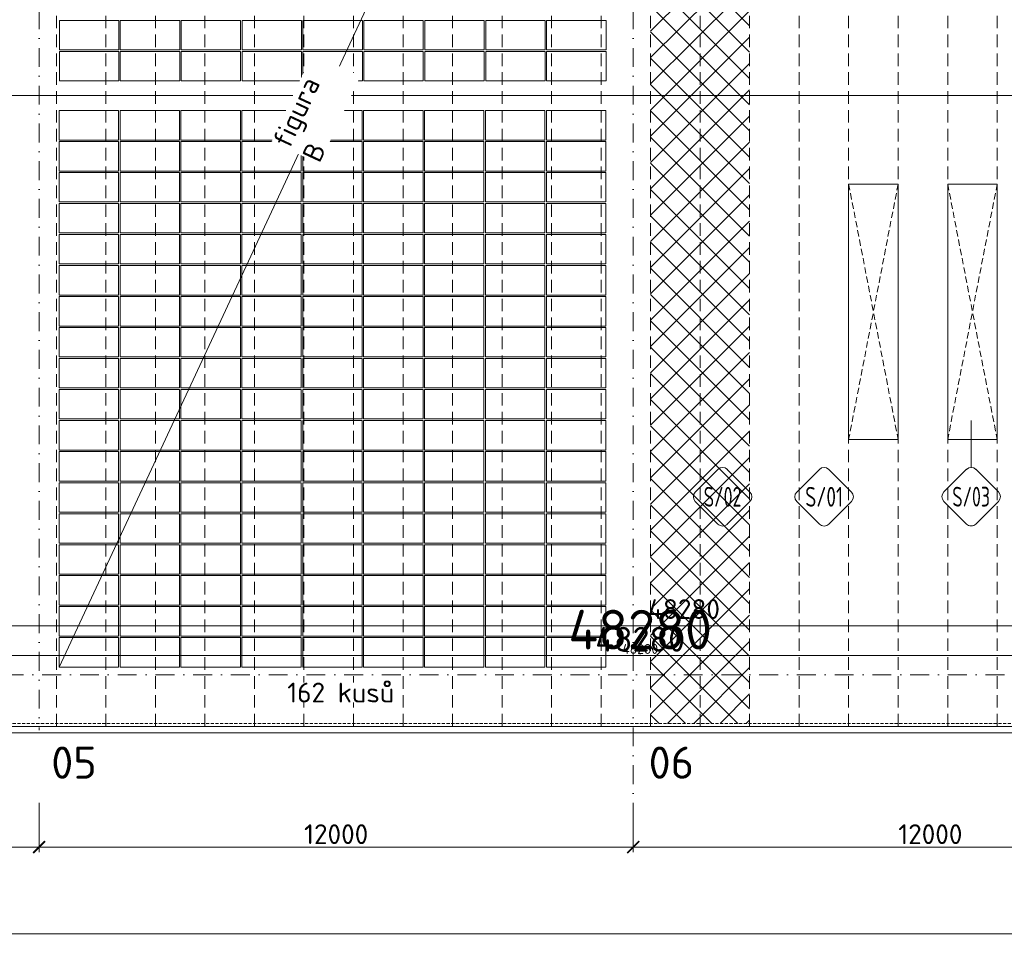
# Model space of a CAD drawing. Header units: millimetres. Extents: x -725694 to 5289369, y -1488057 to 2187451.
# Tile 167 of 256: x 41609 to 61494, y 144642 to 163230. Entities that reach past the tile are written whole.
import ezdxf
from ezdxf.enums import TextEntityAlignment as Align

# ---------------------------------------------------------------- set-up
doc = ezdxf.new("R2010")
doc.units = ezdxf.units.MM
for name, pattern in [('CENTERX2', [101.6, 63.5, -12.7, 12.7, -12.7]), ('DASHDOT', [25.4, 12.7, -6.35, 0, -6.35]), ('DASHED', [19.05, 12.7, -6.35]), ('HIDDEN', [9.525, 6.35, -3.175]), ('ČÁRKOVANÁ', [19.05, 12.7, -6.35])]:
    doc.linetypes.add(name, pattern=pattern)
doc.layers.get('Defpoints').update_dxf_attribs({"color": 8})
for name, color, linetype, lineweight in [('___FVE_návrh var.2', 6, 'Continuous', 5), ('A99_N_kce-pod', 7, 'DASHED', 20), ('A99_N_kce-pohl', 1, 'Continuous', 9), ('A99_N_koty-200', 5, 'Continuous', 5), ('A99_N_koty-200 @ 1', 5, 'Continuous', 5), ('A99_N_koty-200 @ 10', 5, 'Continuous', 5), ('A99_N_koty-200 @ 100', 5, 'Continuous', 5), ('A99_N_koty-200 @ 200', 5, 'Continuous', 5), ('A99_N_koty-200 @ 250 (1)', 5, 'Continuous', 5), ('A99_N_koty-200 @ 250 (2)', 5, 'Continuous', 5), ('A99_N_koty-200 @ 400', 5, 'Continuous', 5), ('A99_N_sraf', 252, 'Continuous', 0), ('A99_N_txt-popis-200', 240, 'Continuous', 5), ('A99_N_znaceni 200', 5, 'Continuous', 5), ('A99_S_osy', 1, 'CENTERX2', 5)]:
    doc.layers.add(name, color=color, linetype=linetype, lineweight=lineweight)
doc.styles.add('A99_kota', font='isocpeur.ttf', dxfattribs={"height": 2})
doc.styles.add('A99_popis', font='isocpeur.ttf')
doc.styles.add('ad_popis 100', font='isocpeur.ttf', dxfattribs={"height": 200})
doc.dimstyles.new('A99_kota_200 new', dxfattribs={"dimscale": 200, "dimtxt": 2, "dimasz": 1.2, "dimexe": 0.5, "dimexo": 1.5, "dimgap": 0.3, "dimtad": 1, "dimdec": 0, "dimzin": 3, "dimdsep": 46, "dimtxsty": 'A99_kota', "dimblk": 'ARCHTICK', "dimcen": 2.5, "dimazin": 2, "dimtfac": 0.75, "dimtdec": 0, "dimtmove": 2, "dimatfit": 0, "dimfxl": 0, "dimtolj": 1, "dimtzin": 0, "dimlwd": 5, "dimlwe": 5, "dimarcsym": 0})

# ---------------------------------------------------------------- blocks, each defined once
blk = doc.blocks.new('_ArchTick')
at = {"color": 0, "linetype": 'ByBlock', "const_width": 0.15}
blk.add_lwpolyline([(-0.5, -0.5), (0.5, 0.5)], dxfattribs=at)
blk = doc.blocks.new('*D184')
at = {"layer": 'A99_N_koty-200', "color": 0, "linetype": 'Continuous', "lineweight": 5, "ltscale": 10, "transparency": 16777216}
for p, q in [((54000, 147325), (54000, 146425)), ((66000, 147325), (66000, 146425)), ((66000, 146525), (54000, 146525))]:
    blk.add_line(p, q, dxfattribs=at)
at = {"layer": 'Defpoints', "color": 0, "linetype": 'Continuous', "lineweight": 0, "ltscale": 10, "transparency": 16777216}
for p in [(54000, 149400), (66000, 149400), (54000, 146525)]:
    blk.add_point(p, dxfattribs=at)
at = {"layer": 'A99_N_koty-200', "color": 0, "linetype": 'Continuous', "lineweight": 5, "ltscale": 10, "transparency": 16777216, "xscale": 240, "yscale": 240, "zscale": 240, "rotation": 180}
blk.add_blockref('_ArchTick', (54000, 146525), dxfattribs=at)
at = {"layer": 'A99_N_koty-200', "color": 0, "linetype": 'Continuous', "lineweight": 5, "ltscale": 10, "transparency": 16777216, "xscale": 240, "yscale": 240, "zscale": 240}
blk.add_blockref('_ArchTick', (66000, 146525), dxfattribs=at)
at = {"layer": 'A99_N_koty-200', "color": 0, "linetype": 'Continuous', "ltscale": 10, "transparency": 16777216, "insert": (60000, 146785), "char_height": 400, "attachment_point": 5, "style": 'A99_kota'}
blk.add_mtext('\\A1;12000', dxfattribs=at)
blk = doc.blocks.new('*D185')
at = {"layer": 'A99_N_koty-200', "color": 0, "linetype": 'Continuous', "lineweight": 5, "ltscale": 10, "transparency": 16777216}
for p, q in [((42000, 147325), (42000, 146425)), ((54000, 147325), (54000, 146425)), ((54000, 146525), (42000, 146525))]:
    blk.add_line(p, q, dxfattribs=at)
at = {"layer": 'Defpoints', "color": 0, "linetype": 'Continuous', "lineweight": 0, "ltscale": 10, "transparency": 16777216}
for p in [(42000, 149400), (54000, 149400), (42000, 146525)]:
    blk.add_point(p, dxfattribs=at)
at = {"layer": 'A99_N_koty-200', "color": 0, "linetype": 'Continuous', "lineweight": 5, "ltscale": 10, "transparency": 16777216, "xscale": 240, "yscale": 240, "zscale": 240, "rotation": 180}
blk.add_blockref('_ArchTick', (42000, 146525), dxfattribs=at)
at = {"layer": 'A99_N_koty-200', "color": 0, "linetype": 'Continuous', "lineweight": 5, "ltscale": 10, "transparency": 16777216, "xscale": 240, "yscale": 240, "zscale": 240}
blk.add_blockref('_ArchTick', (54000, 146525), dxfattribs=at)
at = {"layer": 'A99_N_koty-200', "color": 0, "linetype": 'Continuous', "ltscale": 10, "transparency": 16777216, "insert": (48000, 146785), "char_height": 400, "attachment_point": 5, "style": 'A99_kota'}
blk.add_mtext('\\A1;12000', dxfattribs=at)
blk = doc.blocks.new('*D186')
at = {"layer": 'A99_N_koty-200', "color": 0, "linetype": 'Continuous', "lineweight": 5, "ltscale": 10, "transparency": 16777216}
for p, q in [((30000, 147325), (30000, 146425)), ((42000, 147325), (42000, 146425)), ((42000, 146525), (30000, 146525))]:
    blk.add_line(p, q, dxfattribs=at)
at = {"layer": 'Defpoints', "color": 0, "linetype": 'Continuous', "lineweight": 0, "ltscale": 10, "transparency": 16777216}
for p in [(30000, 149400), (42000, 149400), (30000, 146525)]:
    blk.add_point(p, dxfattribs=at)
at = {"layer": 'A99_N_koty-200', "color": 0, "linetype": 'Continuous', "lineweight": 5, "ltscale": 10, "transparency": 16777216, "xscale": 240, "yscale": 240, "zscale": 240, "rotation": 180}
blk.add_blockref('_ArchTick', (30000, 146525), dxfattribs=at)
at = {"layer": 'A99_N_koty-200', "color": 0, "linetype": 'Continuous', "lineweight": 5, "ltscale": 10, "transparency": 16777216, "xscale": 240, "yscale": 240, "zscale": 240}
blk.add_blockref('_ArchTick', (42000, 146525), dxfattribs=at)
at = {"layer": 'A99_N_koty-200', "color": 0, "linetype": 'Continuous', "ltscale": 10, "transparency": 16777216, "insert": (36000, 146785), "char_height": 400, "attachment_point": 5, "style": 'A99_kota'}
blk.add_mtext('\\A1;12000', dxfattribs=at)
blk = doc.blocks.new('*D190')
at = {"layer": 'A99_N_koty-200', "color": 0, "linetype": 'Continuous', "lineweight": 5, "ltscale": 10, "transparency": 16777216}
for p, q in [((-650, 145575), (-650, 144675)), ((138876, 145575), (138876, 144675)), ((138876, 144775), (-650, 144775))]:
    blk.add_line(p, q, dxfattribs=at)
at = {"layer": 'Defpoints', "color": 0, "linetype": 'Continuous', "lineweight": 0, "ltscale": 10, "transparency": 16777216}
for p in [(-650, 148705), (138876, 148705), (-650, 144775)]:
    blk.add_point(p, dxfattribs=at)
at = {"layer": 'A99_N_koty-200', "color": 0, "linetype": 'Continuous', "lineweight": 5, "ltscale": 10, "transparency": 16777216, "xscale": 240, "yscale": 240, "zscale": 240, "rotation": 180}
blk.add_blockref('_ArchTick', (-650, 144775), dxfattribs=at)
at = {"layer": 'A99_N_koty-200', "color": 0, "linetype": 'Continuous', "lineweight": 5, "ltscale": 10, "transparency": 16777216, "xscale": 240, "yscale": 240, "zscale": 240}
blk.add_blockref('_ArchTick', (138876, 144775), dxfattribs=at)
at = {"layer": 'A99_N_koty-200', "color": 0, "linetype": 'Continuous', "ltscale": 10, "transparency": 16777216, "insert": (69113, 145035), "char_height": 400, "attachment_point": 5, "style": 'A99_kota'}
blk.add_mtext('\\A1;139526', dxfattribs=at)
blk = doc.blocks.new('*D4637')
at = {"layer": 'A99_N_koty-200', "color": 0, "linetype": 'Continuous', "lineweight": 5, "ltscale": 10, "transparency": 16777216}
for p, q in [((30000, 150190), (30000, 151090)), ((30000, 150990), (78280, 150990)), ((78280, 150190), (78280, 151090))]:
    blk.add_line(p, q, dxfattribs=at)
at = {"layer": 'Defpoints', "color": 0, "linetype": 'Continuous', "lineweight": 0, "ltscale": 10, "transparency": 16777216}
for p in [(78280, 150990), (30000, 148920), (78280, 148920)]:
    blk.add_point(p, dxfattribs=at)
at = {"layer": 'A99_N_koty-200', "color": 0, "linetype": 'Continuous', "lineweight": 5, "ltscale": 10, "transparency": 16777216, "xscale": 240, "yscale": 240, "zscale": 240, "rotation": 180}
blk.add_blockref('_ArchTick', (30000, 150990), dxfattribs=at)
at = {"layer": 'A99_N_koty-200', "color": 0, "linetype": 'Continuous', "lineweight": 5, "ltscale": 10, "transparency": 16777216, "xscale": 240, "yscale": 240, "zscale": 240}
blk.add_blockref('_ArchTick', (78280, 150990), dxfattribs=at)
at = {"layer": 'A99_N_koty-200', "color": 0, "linetype": 'Continuous', "ltscale": 10, "transparency": 16777216, "insert": (55025, 151330), "char_height": 400, "attachment_point": 5, "style": 'A99_kota'}
blk.add_mtext('\\A1;48280', dxfattribs=at)
blk = doc.blocks.new('*D4638')
at = {"layer": 'A99_N_koty-200', "color": 0, "linetype": 'Continuous', "lineweight": 5, "ltscale": 10, "transparency": 16777216}
for p, q in [((30000, 149995), (30000, 150445)), ((30000, 150395), (78280, 150395)), ((78280, 149995), (78280, 150445))]:
    blk.add_line(p, q, dxfattribs=at)
at = {"layer": 'Defpoints', "color": 0, "linetype": 'Continuous', "lineweight": 0, "ltscale": 10, "transparency": 16777216}
for p in [(78280, 150395), (30000, 148920), (78280, 148920)]:
    blk.add_point(p, dxfattribs=at)
at = {"layer": 'A99_N_koty-200', "color": 0, "linetype": 'Continuous', "lineweight": 5, "ltscale": 10, "transparency": 16777216, "xscale": 120, "yscale": 120, "zscale": 120, "rotation": 180}
blk.add_blockref('_ArchTick', (30000, 150395), dxfattribs=at)
at = {"layer": 'A99_N_koty-200', "color": 0, "linetype": 'Continuous', "lineweight": 5, "ltscale": 10, "transparency": 16777216, "xscale": 120, "yscale": 120, "zscale": 120}
blk.add_blockref('_ArchTick', (78280, 150395), dxfattribs=at)
at = {"layer": 'A99_N_koty-200', "color": 0, "linetype": 'Continuous', "ltscale": 10, "transparency": 16777216, "insert": (54140, 150525), "char_height": 200, "attachment_point": 5, "style": 'A99_kota'}
blk.add_mtext('\\A1;48280', dxfattribs=at)
blk = doc.blocks.new('*D4639')
at = {"layer": 'A99_N_koty-200', "color": 0, "linetype": 'Continuous', "lineweight": 5, "ltscale": 10, "transparency": 16777216}
for p, q in [((30000, 150391), (30000, 150395.5)), ((30000, 150395), (78280, 150395)), ((78280, 150391), (78280, 150395.5))]:
    blk.add_line(p, q, dxfattribs=at)
at = {"layer": 'Defpoints', "color": 0, "linetype": 'Continuous', "lineweight": 0, "ltscale": 10, "transparency": 16777216}
for p in [(78280, 150395), (30000, 148920), (78280, 148920)]:
    blk.add_point(p, dxfattribs=at)
at = {"layer": 'A99_N_koty-200', "color": 0, "linetype": 'Continuous', "lineweight": 5, "ltscale": 10, "transparency": 16777216, "xscale": 1.2, "yscale": 1.2, "zscale": 1.2, "rotation": 180}
blk.add_blockref('_ArchTick', (30000, 150395), dxfattribs=at)
at = {"layer": 'A99_N_koty-200', "color": 0, "linetype": 'Continuous', "lineweight": 5, "ltscale": 10, "transparency": 16777216, "xscale": 1.2, "yscale": 1.2, "zscale": 1.2}
blk.add_blockref('_ArchTick', (78280, 150395), dxfattribs=at)
at = {"layer": 'A99_N_koty-200', "color": 0, "linetype": 'Continuous', "ltscale": 10, "transparency": 16777216, "insert": (54140, 150396.3), "char_height": 2, "attachment_point": 5, "style": 'A99_kota'}
blk.add_mtext('\\A1;48280', dxfattribs=at)
blk = doc.blocks.new('*D4640')
at = {"layer": 'A99_N_koty-200', "color": 0, "linetype": 'Continuous', "lineweight": 5, "ltscale": 10, "transparency": 16777216}
for p, q in [((30000, 149520), (30000, 150595)), ((78280, 149520), (78280, 150595)), ((30000, 150395), (78280, 150395))]:
    blk.add_line(p, q, dxfattribs=at)
at = {"layer": 'Defpoints', "color": 0, "linetype": 'Continuous', "lineweight": 0, "ltscale": 10, "transparency": 16777216}
for p in [(78280, 150395), (30000, 148920), (78280, 148920)]:
    blk.add_point(p, dxfattribs=at)
at = {"layer": 'A99_N_koty-200', "color": 0, "linetype": 'Continuous', "lineweight": 5, "ltscale": 10, "transparency": 16777216, "xscale": 480, "yscale": 480, "zscale": 480, "rotation": 180}
blk.add_blockref('_ArchTick', (30000, 150395), dxfattribs=at)
at = {"layer": 'A99_N_koty-200', "color": 0, "linetype": 'Continuous', "lineweight": 5, "ltscale": 10, "transparency": 16777216, "xscale": 480, "yscale": 480, "zscale": 480}
blk.add_blockref('_ArchTick', (78280, 150395), dxfattribs=at)
at = {"layer": 'A99_N_koty-200', "color": 0, "linetype": 'Continuous', "ltscale": 10, "transparency": 16777216, "insert": (54140, 150915), "char_height": 800, "attachment_point": 5, "style": 'A99_kota'}
blk.add_mtext('\\A1;48280', dxfattribs=at)
blk = doc.blocks.new('*D4641')
at = {"layer": 'A99_N_koty-200', "color": 0, "linetype": 'Continuous', "lineweight": 5, "ltscale": 10, "transparency": 16777216}
for p, q in [((30000, 150355), (30000, 150400)), ((30000, 150395), (78280, 150395)), ((78280, 150355), (78280, 150400))]:
    blk.add_line(p, q, dxfattribs=at)
at = {"layer": 'Defpoints', "color": 0, "linetype": 'Continuous', "lineweight": 0, "ltscale": 10, "transparency": 16777216}
for p in [(78280, 150395), (30000, 148920), (78280, 148920)]:
    blk.add_point(p, dxfattribs=at)
at = {"layer": 'A99_N_koty-200', "color": 0, "linetype": 'Continuous', "lineweight": 5, "ltscale": 10, "transparency": 16777216, "xscale": 12, "yscale": 12, "zscale": 12, "rotation": 180}
blk.add_blockref('_ArchTick', (30000, 150395), dxfattribs=at)
at = {"layer": 'A99_N_koty-200', "color": 0, "linetype": 'Continuous', "lineweight": 5, "ltscale": 10, "transparency": 16777216, "xscale": 12, "yscale": 12, "zscale": 12}
blk.add_blockref('_ArchTick', (78280, 150395), dxfattribs=at)
at = {"layer": 'A99_N_koty-200', "color": 0, "linetype": 'Continuous', "ltscale": 10, "transparency": 16777216, "insert": (54140, 150408), "char_height": 20, "attachment_point": 5, "style": 'A99_kota'}
blk.add_mtext('\\A1;48280', dxfattribs=at)
blk = doc.blocks.new('*D4642')
at = {"layer": 'A99_N_koty-200', "color": 0, "linetype": 'Continuous', "lineweight": 5, "ltscale": 10, "transparency": 16777216}
for p, q in [((30000, 149395), (30000, 150520)), ((30000, 150395), (78280, 150395)), ((78280, 149395), (78280, 150520))]:
    blk.add_line(p, q, dxfattribs=at)
at = {"layer": 'Defpoints', "color": 0, "linetype": 'Continuous', "lineweight": 0, "ltscale": 10, "transparency": 16777216}
for p in [(78280, 150395), (30000, 148920), (78280, 148920)]:
    blk.add_point(p, dxfattribs=at)
at = {"layer": 'A99_N_koty-200', "color": 0, "linetype": 'Continuous', "lineweight": 5, "ltscale": 10, "transparency": 16777216, "xscale": 300, "yscale": 300, "zscale": 300, "rotation": 180}
blk.add_blockref('_ArchTick', (30000, 150395), dxfattribs=at)
at = {"layer": 'A99_N_koty-200', "color": 0, "linetype": 'Continuous', "lineweight": 5, "ltscale": 10, "transparency": 16777216, "xscale": 300, "yscale": 300, "zscale": 300}
blk.add_blockref('_ArchTick', (78280, 150395), dxfattribs=at)
at = {"layer": 'A99_N_koty-200', "color": 0, "linetype": 'Continuous', "ltscale": 10, "transparency": 16777216, "insert": (54140, 150720), "char_height": 500, "attachment_point": 5, "style": 'A99_kota'}
blk.add_mtext('\\A1;48280', dxfattribs=at)
blk = doc.blocks.new('*D4643')
at = {"layer": 'A99_N_koty-200', "color": 0, "linetype": 'Continuous', "lineweight": 5, "ltscale": 10, "transparency": 16777216}
for p, q in [((30000, 149395), (30000, 150520)), ((30000, 150395), (78280, 150395)), ((78280, 149395), (78280, 150520))]:
    blk.add_line(p, q, dxfattribs=at)
at = {"layer": 'Defpoints', "color": 0, "linetype": 'Continuous', "lineweight": 0, "ltscale": 10, "transparency": 16777216}
for p in [(78280, 150395), (30000, 148920), (78280, 148920)]:
    blk.add_point(p, dxfattribs=at)
at = {"layer": 'A99_N_koty-200', "color": 0, "linetype": 'Continuous', "lineweight": 5, "ltscale": 10, "transparency": 16777216, "xscale": 300, "yscale": 300, "zscale": 300, "rotation": 180}
blk.add_blockref('_ArchTick', (30000, 150395), dxfattribs=at)
at = {"layer": 'A99_N_koty-200', "color": 0, "linetype": 'Continuous', "lineweight": 5, "ltscale": 10, "transparency": 16777216, "xscale": 300, "yscale": 300, "zscale": 300}
blk.add_blockref('_ArchTick', (78280, 150395), dxfattribs=at)
at = {"layer": 'A99_N_koty-200', "color": 0, "linetype": 'Continuous', "ltscale": 10, "transparency": 16777216, "insert": (54140, 150720), "char_height": 500, "attachment_point": 5, "style": 'A99_kota'}
blk.add_mtext('\\A1;48280', dxfattribs=at)
blk = doc.blocks.new('*U99')
at = {"color": 0}
for p, q in [((-0.72, 4.14), (-4.15, 0.71)), ((4.14, 0.71), (0.71, 4.14)), ((-4.15, -0.72), (-0.72, -4.15)), ((0.71, -4.15), (4.14, -0.72))]:
    blk.add_line(p, q, dxfattribs=at)
for centre, start, end in [((0, 3.42), 45, 135), ((-3.43, 0), 135, 225), ((3.42, 0), 315, 45), ((0, -3.43), 225, 315)]:
    blk.add_arc(centre, 1.01, start, end, dxfattribs=at)
at = {"color": 0, "linetype": 'ByBlock', "style": 'A99_popis', "width": 0.953108}
blk.add_attdef('SKLADBA', text='', height=3, rotation=0.0103, dxfattribs=at).set_placement((-2.86, -1.51), (2.86, -1.5), align=Align.FIT)
blk = doc.blocks.new('*U106')
at = {"color": 0}
for p, q in [((0, 4.44), (0, 11.52)), ((-0.72, 4.14), (-4.15, 0.71)), ((4.14, 0.71), (0.71, 4.14)), ((-4.15, -0.72), (-0.72, -4.15)), ((0.71, -4.15), (4.14, -0.72))]:
    blk.add_line(p, q, dxfattribs=at)
for centre, start, end in [((0, 3.42), 45, 135), ((-3.43, 0), 135, 225), ((3.42, 0), 315, 45), ((0, -3.43), 225, 315)]:
    blk.add_arc(centre, 1.01, start, end, dxfattribs=at)
at = {"color": 0, "linetype": 'ByBlock', "style": 'A99_popis', "width": 0.953108}
blk.add_attdef('SKLADBA', text='', height=3, rotation=0.0103, dxfattribs=at).set_placement((-2.86, -1.51), (2.86, -1.5), align=Align.FIT)
blk = doc.blocks.new('*U6077')
at = {"layer": 'A99_N_koty-200 @ 1', "linetype": 'Continuous', "ltscale": 10}
dim = blk.add_linear_dim(base=(78280, 150395), p1=(30000, 148920), p2=(78280, 148920), dimstyle='A99_kota_200 new', override={"dimscale": 1, "dimtix": 1, "dimtofl": 1, "dimtmove": 2, "dimatfit": 3}, dxfattribs=at)
dim.commit()
dim.dimension.update_dxf_attribs({"geometry": '*D4639', "text_midpoint": (54140, 150396.3)})
at = {"layer": 'A99_N_koty-200 @ 10', "linetype": 'Continuous', "ltscale": 10}
dim = blk.add_linear_dim(base=(78280, 150395), p1=(30000, 148920), p2=(78280, 148920), dimstyle='A99_kota_200 new', override={"dimscale": 10, "dimtix": 1, "dimtofl": 1, "dimtmove": 2, "dimatfit": 3}, dxfattribs=at)
dim.commit()
dim.dimension.update_dxf_attribs({"geometry": '*D4641', "text_midpoint": (54140, 150408)})
at = {"layer": 'A99_N_koty-200 @ 100', "linetype": 'Continuous', "ltscale": 10}
dim = blk.add_linear_dim(base=(78280, 150395), p1=(30000, 148920), p2=(78280, 148920), dimstyle='A99_kota_200 new', override={"dimscale": 100, "dimtix": 1, "dimtofl": 1, "dimtmove": 2, "dimatfit": 3}, dxfattribs=at)
dim.commit()
dim.dimension.update_dxf_attribs({"geometry": '*D4638', "text_midpoint": (54140, 150525)})
at = {"layer": 'A99_N_koty-200 @ 200', "linetype": 'Continuous', "ltscale": 10}
dim = blk.add_linear_dim(base=(78280, 150990), p1=(30000, 148920), p2=(78280, 148920), dimstyle='A99_kota_200 new', override={"dimscale": 200, "dimtix": 1, "dimtofl": 1, "dimtmove": 2, "dimatfit": 3}, dxfattribs=at)
dim.commit()
dim.dimension.update_dxf_attribs({"geometry": '*D4637', "text_midpoint": (55025, 151330), "dimtype": 128})
at = {"layer": 'A99_N_koty-200 @ 250 (1)', "linetype": 'Continuous', "ltscale": 10}
dim = blk.add_linear_dim(base=(78280, 150395), p1=(30000, 148920), p2=(78280, 148920), dimstyle='A99_kota_200 new', override={"dimscale": 250, "dimtix": 1, "dimtofl": 1, "dimtmove": 2, "dimatfit": 3}, dxfattribs=at)
dim.commit()
dim.dimension.update_dxf_attribs({"geometry": '*D4643', "text_midpoint": (54140, 150720)})
at = {"layer": 'A99_N_koty-200 @ 250 (2)', "linetype": 'Continuous', "ltscale": 10}
dim = blk.add_linear_dim(base=(78280, 150395), p1=(30000, 148920), p2=(78280, 148920), dimstyle='A99_kota_200 new', override={"dimscale": 250, "dimtix": 1, "dimtofl": 1, "dimtmove": 2, "dimatfit": 3}, dxfattribs=at)
dim.commit()
dim.dimension.update_dxf_attribs({"geometry": '*D4642', "text_midpoint": (54140, 150720)})
at = {"layer": 'A99_N_koty-200 @ 400', "linetype": 'Continuous', "ltscale": 10}
dim = blk.add_linear_dim(base=(78280, 150395), p1=(30000, 148920), p2=(78280, 148920), dimstyle='A99_kota_200 new', override={"dimscale": 400, "dimtix": 1, "dimtofl": 1, "dimtmove": 2, "dimatfit": 3}, dxfattribs=at)
dim.commit()
dim.dimension.update_dxf_attribs({"geometry": '*D4640', "text_midpoint": (54140, 150915)})

msp = doc.modelspace()

# ---------------------------------------------------------------- hatches: boundary and pattern name
at = {"layer": 'A99_N_sraf', "linetype": 'Continuous', "lineweight": 0, "ltscale": 0.5, "transparency": 33554687}
h = msp.add_hatch(dxfattribs=at)
h.set_pattern_fill('ANSI37', color=256, scale=3000)
h.set_pattern_definition([(45, (1575, 39157.5), (-265.165, 265.165), []), (135, (1575, 39157.5), (-265.165, -265.165), [])])
h.paths.add_polyline_path([(56350, 176350), (54350, 176350), (54350, 149020), (56350, 149020)])

# ---------------------------------------------------------------- linework, layer by layer
at = {"layer": '___FVE_návrh var.2', "linetype": 'Continuous', "lineweight": 5, "ltscale": 0.5}
msp.add_lwpolyline([(42405, 150160), (53450, 173850)], dxfattribs=at)
at = {"layer": '___FVE_návrh var.2', "lineweight": 5, "ltscale": 2}
for points in [[(43610, 163215), (43610, 162620), (42410, 162620), (42410, 163215)], [(44840, 163215), (44840, 162620), (43640, 162620), (43640, 163215)], [(46070, 163215), (46070, 162620), (44870, 162620), (44870, 163215)], [(47300, 163215), (47300, 162620), (46100, 162620), (46100, 163215)], [(48530, 163215), (48530, 162620), (47330, 162620), (47330, 163215)], [(48560, 163215), (48560, 162620), (49760, 162620), (49760, 163215)], [(49790, 163215), (49790, 162620), (50990, 162620), (50990, 163215)], [(51020, 163215), (51020, 162620), (52220, 162620), (52220, 163215)], [(52250, 163215), (52250, 162620), (53450, 162620), (53450, 163215)], [(43610, 162590), (43610, 161995), (42410, 161995), (42410, 162590)], [(44840, 162590), (44840, 161995), (43640, 161995), (43640, 162590)], [(46070, 162590), (46070, 161995), (44870, 161995), (44870, 162590)], [(47300, 162590), (47300, 161995), (46100, 161995), (46100, 162590)], [(48530, 162590), (48530, 161995), (47330, 161995), (47330, 162590)], [(48560, 162590), (48560, 161995), (49760, 161995), (49760, 162590)], [(49790, 162590), (49790, 161995), (50990, 161995), (50990, 162590)], [(51020, 162590), (51020, 161995), (52220, 161995), (52220, 162590)], [(52250, 162590), (52250, 161995), (53450, 161995), (53450, 162590)], [(43605, 160800), (43605, 161395), (42405, 161395), (42405, 160800)], [(44835, 160800), (44835, 161395), (43635, 161395), (43635, 160800)], [(46065, 160800), (46065, 161395), (44865, 161395), (44865, 160800)], [(47295, 160800), (47295, 161395), (46095, 161395), (46095, 160800)], [(48525, 160800), (48525, 161395), (47325, 161395), (47325, 160800)], [(48555, 160800), (48555, 161395), (49755, 161395), (49755, 160800)], [(49785, 160800), (49785, 161395), (50985, 161395), (50985, 160800)], [(51015, 160800), (51015, 161395), (52215, 161395), (52215, 160800)], [(52245, 160800), (52245, 161395), (53445, 161395), (53445, 160800)], [(43605, 160175), (43605, 160770), (42405, 160770), (42405, 160175)], [(44835, 160175), (44835, 160770), (43635, 160770), (43635, 160175)], [(46065, 160175), (46065, 160770), (44865, 160770), (44865, 160175)], [(47295, 160175), (47295, 160770), (46095, 160770), (46095, 160175)], [(48525, 160175), (48525, 160770), (47325, 160770), (47325, 160175)], [(48555, 160175), (48555, 160770), (49755, 160770), (49755, 160175)], [(49785, 160175), (49785, 160770), (50985, 160770), (50985, 160175)], [(51015, 160175), (51015, 160770), (52215, 160770), (52215, 160175)], [(52245, 160175), (52245, 160770), (53445, 160770), (53445, 160175)], [(43605, 159550), (43605, 160145), (42405, 160145), (42405, 159550)], [(44835, 159550), (44835, 160145), (43635, 160145), (43635, 159550)], [(46065, 159550), (46065, 160145), (44865, 160145), (44865, 159550)], [(47295, 159550), (47295, 160145), (46095, 160145), (46095, 159550)], [(48525, 159550), (48525, 160145), (47325, 160145), (47325, 159550)], [(48555, 159550), (48555, 160145), (49755, 160145), (49755, 159550)], [(49785, 159550), (49785, 160145), (50985, 160145), (50985, 159550)], [(51015, 159550), (51015, 160145), (52215, 160145), (52215, 159550)], [(52245, 159550), (52245, 160145), (53445, 160145), (53445, 159550)], [(43605, 158925), (43605, 159520), (42405, 159520), (42405, 158925)], [(44835, 158925), (44835, 159520), (43635, 159520), (43635, 158925)], [(46065, 158925), (46065, 159520), (44865, 159520), (44865, 158925)], [(47295, 158925), (47295, 159520), (46095, 159520), (46095, 158925)], [(48525, 158925), (48525, 159520), (47325, 159520), (47325, 158925)], [(48555, 158925), (48555, 159520), (49755, 159520), (49755, 158925)], [(49785, 158925), (49785, 159520), (50985, 159520), (50985, 158925)], [(51015, 158925), (51015, 159520), (52215, 159520), (52215, 158925)], [(52245, 158925), (52245, 159520), (53445, 159520), (53445, 158925)], [(43605, 158300), (43605, 158895), (42405, 158895), (42405, 158300)], [(44835, 158300), (44835, 158895), (43635, 158895), (43635, 158300)], [(46065, 158300), (46065, 158895), (44865, 158895), (44865, 158300)], [(47295, 158300), (47295, 158895), (46095, 158895), (46095, 158300)], [(48525, 158300), (48525, 158895), (47325, 158895), (47325, 158300)], [(48555, 158300), (48555, 158895), (49755, 158895), (49755, 158300)], [(49785, 158300), (49785, 158895), (50985, 158895), (50985, 158300)], [(51015, 158300), (51015, 158895), (52215, 158895), (52215, 158300)], [(52245, 158300), (52245, 158895), (53445, 158895), (53445, 158300)], [(43605, 157670), (43605, 158265), (42405, 158265), (42405, 157670)], [(44835, 157670), (44835, 158265), (43635, 158265), (43635, 157670)], [(46065, 157670), (46065, 158265), (44865, 158265), (44865, 157670)], [(47295, 157670), (47295, 158265), (46095, 158265), (46095, 157670)], [(48525, 157670), (48525, 158265), (47325, 158265), (47325, 157670)], [(48555, 157670), (48555, 158265), (49755, 158265), (49755, 157670)], [(49785, 157670), (49785, 158265), (50985, 158265), (50985, 157670)], [(51015, 157670), (51015, 158265), (52215, 158265), (52215, 157670)], [(52245, 157670), (52245, 158265), (53445, 158265), (53445, 157670)], [(43605, 157045), (43605, 157640), (42405, 157640), (42405, 157045)], [(44835, 157045), (44835, 157640), (43635, 157640), (43635, 157045)], [(46065, 157045), (46065, 157640), (44865, 157640), (44865, 157045)], [(47295, 157045), (47295, 157640), (46095, 157640), (46095, 157045)], [(48525, 157045), (48525, 157640), (47325, 157640), (47325, 157045)], [(48555, 157045), (48555, 157640), (49755, 157640), (49755, 157045)], [(49785, 157045), (49785, 157640), (50985, 157640), (50985, 157045)], [(51015, 157045), (51015, 157640), (52215, 157640), (52215, 157045)], [(52245, 157045), (52245, 157640), (53445, 157640), (53445, 157045)], [(43605, 156420), (43605, 157015), (42405, 157015), (42405, 156420)], [(44835, 156420), (44835, 157015), (43635, 157015), (43635, 156420)], [(46065, 156420), (46065, 157015), (44865, 157015), (44865, 156420)], [(47295, 156420), (47295, 157015), (46095, 157015), (46095, 156420)], [(48525, 156420), (48525, 157015), (47325, 157015), (47325, 156420)], [(48555, 156420), (48555, 157015), (49755, 157015), (49755, 156420)], [(49785, 156420), (49785, 157015), (50985, 157015), (50985, 156420)], [(51015, 156420), (51015, 157015), (52215, 157015), (52215, 156420)], [(52245, 156420), (52245, 157015), (53445, 157015), (53445, 156420)], [(43605, 155795), (43605, 156390), (42405, 156390), (42405, 155795)], [(44835, 155795), (44835, 156390), (43635, 156390), (43635, 155795)], [(46065, 155795), (46065, 156390), (44865, 156390), (44865, 155795)], [(47295, 155795), (47295, 156390), (46095, 156390), (46095, 155795)], [(48525, 155795), (48525, 156390), (47325, 156390), (47325, 155795)], [(48555, 155795), (48555, 156390), (49755, 156390), (49755, 155795)], [(49785, 155795), (49785, 156390), (50985, 156390), (50985, 155795)], [(51015, 155795), (51015, 156390), (52215, 156390), (52215, 155795)], [(52245, 155795), (52245, 156390), (53445, 156390), (53445, 155795)], [(43605, 155170), (43605, 155765), (42405, 155765), (42405, 155170)], [(44835, 155170), (44835, 155765), (43635, 155765), (43635, 155170)], [(46065, 155170), (46065, 155765), (44865, 155765), (44865, 155170)], [(47295, 155170), (47295, 155765), (46095, 155765), (46095, 155170)], [(48525, 155170), (48525, 155765), (47325, 155765), (47325, 155170)], [(48555, 155170), (48555, 155765), (49755, 155765), (49755, 155170)], [(49785, 155170), (49785, 155765), (50985, 155765), (50985, 155170)], [(51015, 155170), (51015, 155765), (52215, 155765), (52215, 155170)], [(52245, 155170), (52245, 155765), (53445, 155765), (53445, 155170)], [(43605, 154540), (43605, 155135), (42405, 155135), (42405, 154540)], [(44835, 154540), (44835, 155135), (43635, 155135), (43635, 154540)], [(46065, 154540), (46065, 155135), (44865, 155135), (44865, 154540)], [(47295, 154540), (47295, 155135), (46095, 155135), (46095, 154540)], [(48525, 154540), (48525, 155135), (47325, 155135), (47325, 154540)], [(48555, 154540), (48555, 155135), (49755, 155135), (49755, 154540)], [(49785, 154540), (49785, 155135), (50985, 155135), (50985, 154540)], [(51015, 154540), (51015, 155135), (52215, 155135), (52215, 154540)], [(52245, 154540), (52245, 155135), (53445, 155135), (53445, 154540)], [(43605, 154510), (43605, 153915), (42405, 153915), (42405, 154510)], [(44835, 154510), (44835, 153915), (43635, 153915), (43635, 154510)], [(46065, 154510), (46065, 153915), (44865, 153915), (44865, 154510)], [(47295, 154510), (47295, 153915), (46095, 153915), (46095, 154510)], [(48525, 154510), (48525, 153915), (47325, 153915), (47325, 154510)], [(48555, 154510), (48555, 153915), (49755, 153915), (49755, 154510)], [(49785, 154510), (49785, 153915), (50985, 153915), (50985, 154510)], [(51015, 154510), (51015, 153915), (52215, 153915), (52215, 154510)], [(52245, 154510), (52245, 153915), (53445, 153915), (53445, 154510)], [(43605, 153880), (43605, 153285), (42405, 153285), (42405, 153880)], [(44835, 153880), (44835, 153285), (43635, 153285), (43635, 153880)], [(46065, 153880), (46065, 153285), (44865, 153285), (44865, 153880)], [(47295, 153880), (47295, 153285), (46095, 153285), (46095, 153880)], [(48525, 153880), (48525, 153285), (47325, 153285), (47325, 153880)], [(48555, 153880), (48555, 153285), (49755, 153285), (49755, 153880)], [(49785, 153880), (49785, 153285), (50985, 153285), (50985, 153880)], [(51015, 153880), (51015, 153285), (52215, 153285), (52215, 153880)], [(52245, 153880), (52245, 153285), (53445, 153285), (53445, 153880)], [(43605, 153255), (43605, 152660), (42405, 152660), (42405, 153255)], [(44835, 153255), (44835, 152660), (43635, 152660), (43635, 153255)], [(46065, 153255), (46065, 152660), (44865, 152660), (44865, 153255)], [(47295, 153255), (47295, 152660), (46095, 152660), (46095, 153255)], [(48525, 153255), (48525, 152660), (47325, 152660), (47325, 153255)], [(48555, 153255), (48555, 152660), (49755, 152660), (49755, 153255)], [(49785, 153255), (49785, 152660), (50985, 152660), (50985, 153255)], [(51015, 153255), (51015, 152660), (52215, 152660), (52215, 153255)], [(52245, 153255), (52245, 152660), (53445, 152660), (53445, 153255)], [(43605, 152630), (43605, 152035), (42405, 152035), (42405, 152630)], [(44835, 152630), (44835, 152035), (43635, 152035), (43635, 152630)], [(46065, 152630), (46065, 152035), (44865, 152035), (44865, 152630)], [(47295, 152630), (47295, 152035), (46095, 152035), (46095, 152630)], [(48525, 152630), (48525, 152035), (47325, 152035), (47325, 152630)], [(48555, 152630), (48555, 152035), (49755, 152035), (49755, 152630)], [(49785, 152630), (49785, 152035), (50985, 152035), (50985, 152630)], [(51015, 152630), (51015, 152035), (52215, 152035), (52215, 152630)], [(52245, 152630), (52245, 152035), (53445, 152035), (53445, 152630)], [(43605, 152005), (43605, 151410), (42405, 151410), (42405, 152005)], [(44835, 152005), (44835, 151410), (43635, 151410), (43635, 152005)], [(46065, 152005), (46065, 151410), (44865, 151410), (44865, 152005)], [(47295, 152005), (47295, 151410), (46095, 151410), (46095, 152005)], [(48525, 152005), (48525, 151410), (47325, 151410), (47325, 152005)], [(48555, 152005), (48555, 151410), (49755, 151410), (49755, 152005)], [(49785, 152005), (49785, 151410), (50985, 151410), (50985, 152005)], [(51015, 152005), (51015, 151410), (52215, 151410), (52215, 152005)], [(52245, 152005), (52245, 151410), (53445, 151410), (53445, 152005)], [(43605, 151380), (43605, 150785), (42405, 150785), (42405, 151380)], [(44835, 151380), (44835, 150785), (43635, 150785), (43635, 151380)], [(46065, 151380), (46065, 150785), (44865, 150785), (44865, 151380)], [(47295, 151380), (47295, 150785), (46095, 150785), (46095, 151380)], [(48525, 151380), (48525, 150785), (47325, 150785), (47325, 151380)], [(48555, 151380), (48555, 150785), (49755, 150785), (49755, 151380)], [(49785, 151380), (49785, 150785), (50985, 150785), (50985, 151380)], [(51015, 151380), (51015, 150785), (52215, 150785), (52215, 151380)], [(52245, 151380), (52245, 150785), (53445, 150785), (53445, 151380)], [(43605, 150755), (43605, 150160), (42405, 150160), (42405, 150755)], [(44835, 150755), (44835, 150160), (43635, 150160), (43635, 150755)], [(46065, 150755), (46065, 150160), (44865, 150160), (44865, 150755)], [(47295, 150755), (47295, 150160), (46095, 150160), (46095, 150755)], [(48525, 150755), (48525, 150160), (47325, 150160), (47325, 150755)], [(48555, 150755), (48555, 150160), (49755, 150160), (49755, 150755)], [(49785, 150755), (49785, 150160), (50985, 150160), (50985, 150755)], [(51015, 150755), (51015, 150160), (52215, 150160), (52215, 150755)], [(52245, 150755), (52245, 150160), (53445, 150160), (53445, 150755)]]:
    msp.add_lwpolyline(points, close=True, dxfattribs=at)
at = {"layer": 'A99_N_kce-pod', "linetype": 'HIDDEN', "lineweight": 5, "ltscale": 10}
msp.add_lwpolyline([(138875.5, 149020), (-600, 149020)], dxfattribs=at)
at = {"layer": 'A99_N_kce-pohl', "linetype": 'Continuous', "ltscale": 25}
msp.add_lwpolyline([(7180, 174440), (-650, 174440), (-650, 148960), (138875, 148960), (138875, 176350)], dxfattribs=at)
at = {"layer": 'A99_N_kce-pohl', "color": 254, "linetype": 'ČÁRKOVANÁ', "lineweight": 5, "ltscale": 20, "true_color": 0xffd9cc}
for points in [[(42350, 148960), (42350, 148960), (42350, 174145)], [(43350, 148960), (43350, 148960), (43350, 174145)], [(44350, 148960), (44350, 148960), (44350, 174145)], [(45350, 148960), (45350, 148960), (45350, 174145)], [(46350, 148960), (46350, 148960), (46350, 174145)], [(47350, 148960), (47350, 148960), (47350, 174145)], [(48350, 148960), (48350, 148960), (48350, 174145)], [(49350, 148960), (49350, 148960), (49350, 174145)], [(50350, 148960), (50350, 148960), (50350, 174145)], [(51350, 148960), (51350, 148960), (51350, 174145)], [(52350, 148960), (52350, 148960), (52350, 174145)], [(53350, 148960), (53350, 148960), (53350, 174145)], [(54350, 148960), (54350, 148960), (54350, 174145)], [(55350, 148960), (55350, 148960), (55350, 174145)], [(56350, 148960), (56350, 148960), (56350, 174145)], [(57350, 148960), (57350, 148960), (57350, 174145)], [(58350, 148960), (58350, 148960), (58350, 174145)], [(59350, 148960), (59350, 148960), (59350, 174145)], [(60350, 148960), (60350, 148960), (60350, 174145)], [(61350, 148960), (61350, 148960), (61350, 174145)]]:
    msp.add_lwpolyline(points, dxfattribs=at)
at = {"layer": 'A99_N_kce-pohl', "color": 1, "linetype": 'Continuous', "lineweight": 9, "ltscale": 25}
msp.add_lwpolyline([(138875.5, 161700), (-650, 161700)], dxfattribs=at)
at = {"layer": 'A99_N_kce-pohl', "linetype": 'Continuous', "lineweight": 9}
for points in [[(58350, 159912.5), (59350, 159912.5), (59350, 154752.5), (58350, 154752.5)], [(60350, 159912.5), (61350, 159912.5), (61350, 154752.5), (60350, 154752.5)]]:
    msp.add_lwpolyline(points, close=True, dxfattribs=at)
at = {"layer": 'A99_N_kce-pohl', "linetype": 'ČÁRKOVANÁ', "lineweight": 9, "ltscale": 10}
for points in [[(59350, 159912.5), (58350, 154752.5)], [(58350, 159912.5), (59350, 154752.5)], [(61350, 159912.5), (60350, 154752.5)], [(60350, 159912.5), (61350, 154752.5)]]:
    msp.add_lwpolyline(points, dxfattribs=at)
at = {"layer": 'A99_S_osy', "linetype": 'DASHDOT', "lineweight": 5, "ltscale": 30}
for points in [[(42000, 250300), (42000, 146890)], [(54000, 250300), (54000, 146890)], [(152950, 150000), (-2645, 150000)]]:
    msp.add_lwpolyline(points, dxfattribs=at)

# ---------------------------------------------------------------- block references
at = {"layer": 'A99_N_znaceni 200', "lineweight": 5}
ref = msp.add_blockref('*U106', (60825, 153600), dxfattribs=dict(at, xscale=133.3, yscale=133.3, zscale=133.3))
ref.add_attrib('SKLADBA', 'S/03', dxfattribs={"layer": '0', "color": 0, "linetype": 'ByBlock', "height": 400, "rotation": 0.01026, "style": 'A99_popis', "width": 0.657151}).set_placement((60443.3, 153399.3), (61205.6, 153399.4), align=Align.FIT)
ref = msp.add_blockref('*U99', (55805.2, 153598.4), dxfattribs=dict(at, xscale=133.3, yscale=133.3, zscale=133.3))
ref.add_attrib('SKLADBA', 'S/02', dxfattribs={"layer": '0', "color": 0, "linetype": 'ByBlock', "height": 400, "rotation": 0.01026, "style": 'A99_popis', "width": 0.657151}).set_placement((55423.5, 153397.7), (56185.8, 153397.8), align=Align.FIT)
ref = msp.add_blockref('*U99', (57855, 153598.4), dxfattribs=dict(at, xscale=133.3, yscale=133.3, zscale=133.3))
ref.add_attrib('SKLADBA', 'S/01', dxfattribs={"layer": '0', "color": 0, "linetype": 'ByBlock', "height": 400, "rotation": 0.01026, "style": 'A99_popis', "width": 0.705829}).set_placement((57473.3, 153397.7), (58235.6, 153397.8), align=Align.FIT)

# ---------------------------------------------------------------- texts
at = {"layer": 'A99_N_txt-popis-200', "color": 1, "lineweight": 0, "insert": (54310, 148555), "char_height": 650, "attachment_point": 1, "style": 'ad_popis 100'}
msp.add_mtext_dynamic_manual_height_columns('06', width=832.5, gutter_width=1000, heights=[0], dxfattribs=at)

# ---------------------------------------------------------------- dimensions: what is measured, and where the dimension line sits
at = {"layer": 'A99_N_koty-200 @ 200', "linetype": 'Continuous', "ltscale": 10}
dim = msp.add_linear_dim(base=(54000, 146525), p1=(66000, 149400), p2=(54000, 149400), angle=180, dimstyle='A99_kota_200 new', override={"dimscale": 200, "dimtix": 1, "dimtofl": 1, "dimtmove": 1, "dimatfit": 1}, dxfattribs=at)
dim.commit()
dim.dimension.update_dxf_attribs({"geometry": '*D184', "text_midpoint": (60000, 146785)})

# ---------------------------------------------------------------- next in the draw order: texts
at = {"layer": '___FVE_návrh var.2', "linetype": 'Continuous', "lineweight": 5, "ltscale": 0.5, "insert": (46695, 160770), "char_height": 400, "attachment_point": 1, "rotation": 65.01289, "style": 'A99_kota', "bg_fill": 3, "box_fill_scale": 1, "bg_fill_color": 256, "bg_fill_transparency": 0}
msp.add_mtext_dynamic_manual_height_columns('figura B', width=1956.033, gutter_width=2000, heights=[0], dxfattribs=at)
at = {"layer": 'A99_N_txt-popis-200', "color": 1, "lineweight": 0, "insert": (42245.1, 148555), "char_height": 650, "attachment_point": 1, "style": 'ad_popis 100', "bg_fill": 2}
msp.add_mtext_dynamic_manual_height_columns('05', width=832.5, gutter_width=1000, heights=[0], dxfattribs=at)

# ---------------------------------------------------------------- next in the draw order: linework, layer by layer
at = {"layer": 'A99_N_kce-pohl', "linetype": 'Continuous'}
msp.add_lwpolyline([(138875, 148830), (-650, 148830)], dxfattribs=at)

# ---------------------------------------------------------------- next in the draw order: block references
at = {"layer": 'A99_N_koty-200', "color": 3, "linetype": 'Continuous', "lineweight": 0}
msp.add_blockref('*U6077', (0, 0), dxfattribs=at)

# ---------------------------------------------------------------- next in the draw order: dimensions: what is measured, and where the dimension line sits
at = {"layer": 'A99_N_koty-200 @ 200', "linetype": 'Continuous', "ltscale": 10}
for base, p1, p2, picture, middle in [((30000, 146525), (42000, 149400), (30000, 149400), '*D186', (36000, 146785)), ((42000, 146525), (54000, 149400), (42000, 149400), '*D185', (48000, 146785)), ((-650, 144775), (138875.5457, 148705), (-650, 148705), '*D190', (69112.7728, 145035))]:
    dim = msp.add_linear_dim(base=base, p1=p1, p2=p2, angle=180, dimstyle='A99_kota_200 new', override={"dimscale": 200, "dimtix": 1, "dimtofl": 1, "dimtmove": 1, "dimatfit": 1}, dxfattribs=at)
    dim.commit()
    dim.dimension.update_dxf_attribs({"geometry": picture, "text_midpoint": middle})

# ---------------------------------------------------------------- next in the draw order: texts
at = {"layer": '___FVE_návrh var.2', "linetype": 'Continuous', "lineweight": 5, "ltscale": 2, "insert": (47012.5, 149845), "char_height": 400, "attachment_point": 1, "style": 'A99_kota', "bg_fill": 3, "box_fill_scale": 1, "bg_fill_color": 256, "bg_fill_transparency": 0}
msp.add_mtext_dynamic_manual_height_columns('\\A1;162 kusů', width=2229.734, gutter_width=100, heights=[0], dxfattribs=at)

doc.saveas('drawing.dxf')
